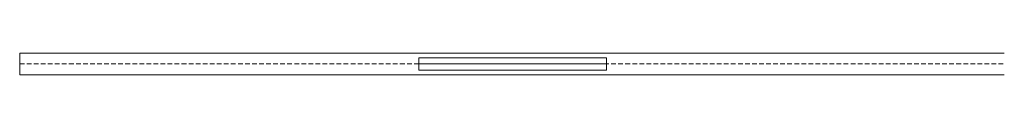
# Model space of a CAD drawing. Header units: millimetres. Extents: x 49500 to 50499, y -19261 to -19239.
import ezdxf

# ---------------------------------------------------------------- set-up
doc = ezdxf.new("R2010")
doc.units = ezdxf.units.MM
doc.linetypes.add('Demolished', pattern=[7.14375, 4.7625, -2.38125])
doc.layers.add('Apparecchi elettrici', color=116, linetype='Continuous', lineweight=9, true_color=0x008040)
doc.layers.add('Artemide_LineCoarse', color=9, linetype='Continuous', lineweight=9, true_color=0xc0c0c0)
for name, color, linetype, lineweight in [('Apparecchi per illuminazione', 7, 'Continuous', 9), ('Artemide_Axis', 7, 'Demolished', 9), ('Dispositivi di illuminazione', 7, 'Continuous', 9)]:
    doc.layers.add(name, color=color, linetype=linetype, lineweight=lineweight)

# ---------------------------------------------------------------- blocks, each defined once
blk = doc.blocks.new('ARTEMIDE-TurnAround-Linear_SMD - Linear_SMD 1000mm-6456007-TurnAround_Gople_Mini')
at = {"layer": 'Artemide_Axis'}
blk.add_line((0, 0, 18.3), (998.81, 0, 18.3), dxfattribs=at)
at = {"layer": 'Artemide_LineCoarse'}
for p, q in [((0, -11.02, 18.3), (0, 11.02, 0)), ((0, 11.02, 18.3), (0, -11.02, 0)), ((0, 11.02, 18.3), (0, 11.02, 0)), ((0, 11.02, 0), (0, -11.02, 0)), ((0, -11.02, 18.3), (0, 11.02, 18.3)), ((998.81, 11.02, 0), (0, 11.02, 0)), ((0, 11.02, 18.3), (998.81, 11.02, 18.3)), ((0, -11.02, 0), (0, -11.02, 18.3)), ((0, -11.02, 0), (998.81, -11.02, 0)), ((998.81, -11.02, 18.3), (0, -11.02, 18.3))]:
    blk.add_line(p, q, dxfattribs=at)
blk = doc.blocks.new('ARTEMIDE-TurnAround-GopleMini - 145Ø 2700K-6145717-TurnAround_Gople_Mini')
at = {"layer": 'Apparecchi elettrici'}
for p, q in [((-95.24, -6.31), (-95.24, 6.31)), ((-95.24, 6.31, -10.9), (-95.24, -6.31, -10.9)), ((-95.24, 6.31, -10.9), (-95.24, 6.31)), ((95.24, 6.31, -10.9), (-95.24, 6.31, -10.9)), ((-95.24, 6.31), (95.24, 6.31)), ((95.24, 6.31), (95.24, -6.31)), ((95.24, -6.31, -10.9), (95.24, 6.31, -10.9)), ((95.24, 6.31), (95.24, 6.31, -10.9)), ((-95.24, -6.31), (-95.24, -6.31, -10.9)), ((-95.24, -6.31, -10.9), (95.24, -6.31, -10.9)), ((95.24, -6.31), (-95.24, -6.31)), ((95.24, -6.31, -10.9), (95.24, -6.31))]:
    blk.add_line(p, q, dxfattribs=at)
at = {"layer": 'Apparecchi elettrici', "linetype": 'Demolished'}
blk.add_line((-95.24, 0), (95.24, 0), dxfattribs=at)

msp = doc.modelspace()

# ---------------------------------------------------------------- block references
at = {"layer": 'Apparecchi per illuminazione', "transparency": 33554614, "extrusion": (0, 0, -1), "rotation": 180}
msp.add_blockref('ARTEMIDE-TurnAround-GopleMini - 145Ø 2700K-6145717-TurnAround_Gople_Mini', (-50000, -19250, 18.3), dxfattribs=at)
at = {"layer": 'Dispositivi di illuminazione', "extrusion": (0, 0, -1), "rotation": 180}
msp.add_blockref('ARTEMIDE-TurnAround-Linear_SMD - Linear_SMD 1000mm-6456007-TurnAround_Gople_Mini', (-49500, -19250), dxfattribs=at)

doc.saveas('drawing.dxf')
